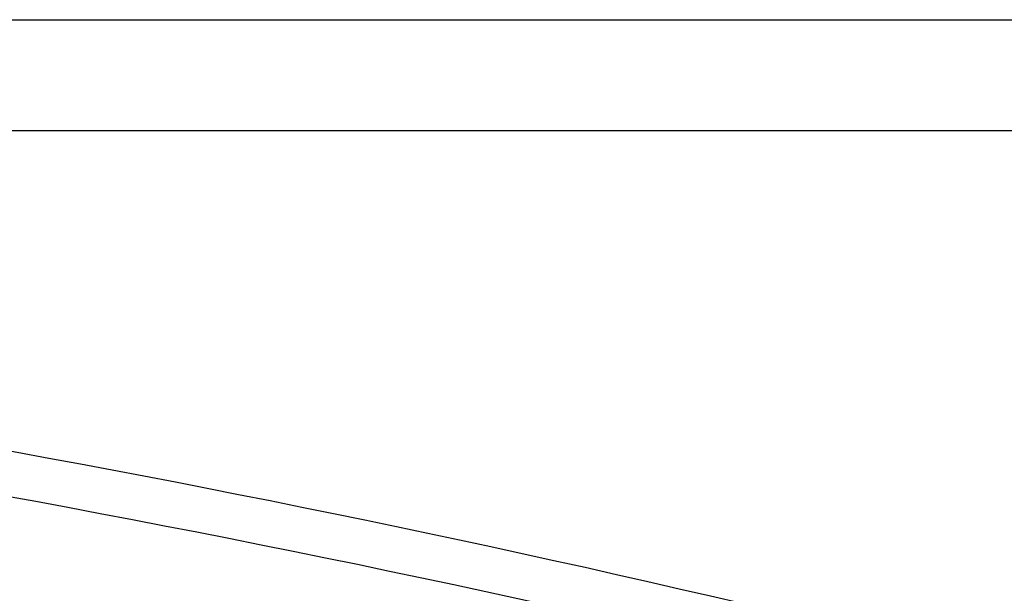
# Model space of a CAD drawing. Header units: millimetres. Extents: x -165365 to -33565, y 7406 to 103342.
# Tile 100 of 256: x -112324 to -103572, y 44304 to 49406. Entities that reach past the tile are written whole.
import ezdxf

# ---------------------------------------------------------------- set-up
doc = ezdxf.new("R2010")
doc.units = ezdxf.units.MM
doc.header["$MEASUREMENT"] = 0
doc.layers.add('ELEK OPIS', color=140, linetype='Continuous')
doc.layers.add('Strop', color=252, linetype='Continuous')

# ---------------------------------------------------------------- blocks, each defined once
blk = doc.blocks.new('A$C67C5DD4D')
at = {"layer": 'Strop', "flags": 128}
for points in [[(14228.5, 0), (57958.5, 0), (57958.5, 1406.8), (57958.5, 1410), (73208.5, 1410), (79708.5, 1410), (79708.5, 6106), (86978.5, 6106), (86978.5, 7196), (86978.5, 9216), (86978.5, 9799.9, 0.032078), (72413, 18233.9, 0.000523), (72183.3, 18342.2, 0.001989), (71307.4, 18749.6, 0.031398), (57338.7, 24062.9, 0.034913), (39523.2, 28246.2), (39523.2, 28246.2), (39523.1, 28246.2, 0.026147), (28486.3, 29455.9)], [(14228.5, 0), (57958.5, 0), (57958.5, 1406.8), (57958.5, 1410), (73208.5, 1410), (79708.5, 1410), (79708.5, 6106), (86978.5, 6106), (86978.5, 7196), (86978.5, 9216), (86978.5, 9799.9, 0.032078), (72413, 18233.9, 0.000523), (72183.3, 18342.2, 0.001989), (71307.4, 18749.6, 0.031398), (57338.7, 24062.9, 0.034913), (39523.2, 28246.2), (39523.2, 28246.2), (39523.1, 28246.2, 0.026147), (28486.3, 29455.9)], [(14228.5, 400), (57558.5, 400), (57558.5, 1406.8), (57558.5, 1810), (73208.5, 1810), (79308.5, 1810), (79308.5, 6506), (86578.5, 6506), (86578.5, 7196), (86578.5, 9216), (86578.5, 9585.9, 0.031662), (72238.7, 17873.9, 0.000515), (72013.1, 17980.2, 0.001987), (71141.1, 18385.8, 0.031396), (57220.2, 23680.9, 0.035679), (39064, 27914.9), (39064, 27915, 0.025197), (28465.5, 29056.5)]]:
    blk.add_lwpolyline(points, format="xyb", dxfattribs=at)

msp = doc.modelspace()

# ---------------------------------------------------------------- block references
msp.add_blockref('A$C67C5DD4D', (-154407.14734, 17746.99902))

# ---------------------------------------------------------------- next in the draw order: linework, layer by layer
msp.add_lwpolyline([(-158927.32625, 7406.40762), (-158927.32625, 49406.40762), (-48927.32625, 49406.40762), (-48927.32625, 7406.40762)], close=True)
at = {"layer": 'ELEK OPIS'}
msp.add_lwpolyline([(-157104.5, 8421.15164), (-157104.5, 48421.15164), (-49904.5, 48421.15164), (-49904.5, 8421.15164)], close=True, dxfattribs=at)

doc.saveas('drawing.dxf')
